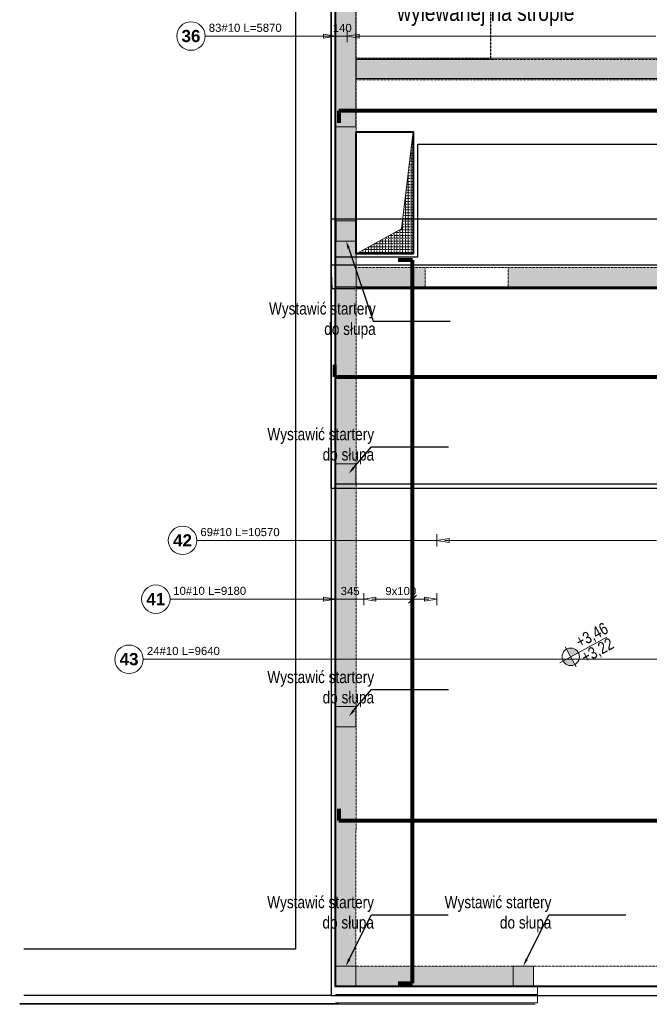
# Model space of a CAD drawing. Extents: x -1474 to 1862805, y -670488 to 75879.
# Tile 6 of 16: x 1799793 to 1807535, y -661192 to -649071. Entities that reach past the tile are written whole.
import ezdxf
from ezdxf import colors
from ezdxf.entities.mleader import LeaderData, LeaderLine
from ezdxf.math import Vec2, Vec3

# ---------------------------------------------------------------- set-up
doc = ezdxf.new("R2010")
doc.units = 0
doc.header["$LTSCALE"] = 10
doc.header["$MEASUREMENT"] = 0
doc.linetypes.add('HIDDEN', pattern=[0.375, 0.25, -0.125])
for name, color, linetype, lineweight in [('!! 0_ Istn-sciany', 7, 'Continuous', 30), ('!! 1_ tynk zewn  - nowy', 21, 'Continuous', 20), ('!! 2_ remont Ocieplenie', 4, 'ZIGZAG', 5), ('P-Linia1', 3, 'Continuous', 40), ('P-Linia2', 2, 'Continuous', 25), ('P-Linia5', 4, 'Continuous', 60), ('P-Opis', 1, 'Continuous', 18), ('P-Otwory strop', 4, 'Continuous', 5), ('P-Przerywana', 13, 'HIDDEN', 9), ('P-Przerywana nadproża', 150, 'HIDDEN', 18), ('P-Szraf - Ściana żelbetowa', 54, 'Continuous', 0), ('P-Ściana żelbetowa', 50, 'Continuous', 30)]:
    doc.layers.add(name, color=color, linetype=linetype, lineweight=lineweight)
doc.layers.add('AutoCAD_Structural_Detailing_rozkład powierzchniowy - pręty - dół', color=7, linetype='Continuous')
doc.layers.add('RCAD_opis rozkładu', color=7, linetype='Continuous')
doc.layers.add('P-Opis startery', color=7, linetype='Continuous', lineweight=9, true_color=0xd1009d)
doc.layers.add('RCAD_kontur płyty', color=163, linetype='Continuous', plot=False)
doc.styles.add('_Fd Opis', font='arial.ttf', dxfattribs={"width": 0.9})
doc.styles.add('style1', font='arial.ttf')
doc.styles.add('style3', font='arialbd.ttf')
doc.linetypes.add('ZIGZAG', pattern='A,0.00254,-5.08,[131,ltypeshp.shx,S=5.08,R=0,X=-5.08,Y=0],-10.16,[131,ltypeshp.shx,S=5.08,R=180,X=5.08,Y=0],-5.08', length=20.32254)

# ---------------------------------------------------------------- blocks, each defined once
blk = doc.blocks.new('A$C01A67067')
at = {"layer": 'P-Linia5', "color": 222, "lineweight": 20, "true_color": 0xd1009d}
for points in [[(-14445, -1620), (-14195, -1620), (-14195, -1870), (-14445, -1870)], [(-14450, -4610), (-14200, -4610), (-14200, -4860), (-14450, -4860)], [(-14450, -7600), (-14200, -7600), (-14200, -7850), (-14450, -7850)], [(-14450, -10795), (-14200, -10795), (-14200, -11045), (-14450, -11045)], [(-12268, -10795), (-12018, -10795), (-12018, -11045), (-12268, -11045)]]:
    blk.add_lwpolyline(points, close=True, dxfattribs=at)
at = {"layer": 'P-Ściana żelbetowa', "color": 222, "lineweight": 20, "true_color": 0xd1009d}
blk.add_lwpolyline([(-14200, -463), (-14450, -463), (-14450, 1537), (-14200, 1537)], close=True, dxfattribs=at)
blk.add_lwpolyline([(-14200, 130), (-8755, 130), (-8755, -790), (-8505, -790), (-8505, 380), (-14200, 380), (-14200, 130)], dxfattribs=at)
blk = doc.blocks.new('A$C798F0764')
at = {"layer": 'P-Opis'}
h = blk.add_hatch(color=1, dxfattribs=at)
h.dxf.hatch_style = 1
h.paths.add_polyline_path([(87, -43), (-30, -160, 0.414214), (204, -160)])
h.paths.add_polyline_path([(-30, 74), (87, -43), (204, 74, 0.414214)])
at = {"layer": 'P-Opis', "color": 1}
for p, q in [((-80, -210), (636, 506)), ((-68, 111), (241, -198))]:
    blk.add_line(p, q, dxfattribs=at)
blk.add_circle((87, -43), 165, dxfattribs=at)

msp = doc.modelspace()

# ---------------------------------------------------------------- hatches: boundary and pattern name
at = {"layer": 'P-Otwory strop', "lineweight": 0}
h = msp.add_hatch(dxfattribs=at)
h.set_pattern_fill('ANGLE', color=256, scale=5)
h.set_pattern_definition([(0, (1443620.585, -405959.168), (0, 34.925), [25.4, -9.525]), (90, (1443620.585, -405959.168), (-34.925, 2e-15), [25.4, -9.525])])
h.paths.add_polyline_path([(1803931.33715, -651951.91879), (1804631.33715, -651951.91879), (1804631.33715, -650451.91879), (1804488.04635, -651644.86707)])
at = {"layer": 'P-Szraf - Ściana żelbetowa'}
h = msp.add_hatch(dxfattribs=at)
h.set_pattern_fill('ANSI33', color=256, scale=20)
h.set_pattern_definition([(45, (1632465.82, -405533.8), (-89.80256, 89.80256), []), (45, (1632555.62, -405533.8), (-89.80256, 89.80256), [63.5, -31.75])])
h.paths.add_polyline_path([(1819336.33143, -660971.89345), (1816971.3684, -660971.89345), (1816971.3684, -660721.89345), (1819336.33143, -660721.89345)])
h.paths.add_polyline_path([(1824106.40459, -660971.89345), (1824106.40459, -660721.89345), (1820536.33143, -660721.89345), (1820536.33143, -660971.89345)])
h.paths.add_polyline_path([(1803931.81769, -648351.99657), (1803927.74597, -660721.89345), (1803677.746, -660721.81116), (1803681.81771, -648351.91428)])
h.paths.add_polyline_path([(1806110.10936, -660721.89345), (1803677.66368, -660721.89345), (1803677.66368, -660971.89345), (1806110.10936, -660971.89345)])
h.paths.add_polyline_path([(1811877.64923, -660721.89345), (1814771.3684, -660721.89345), (1814771.3684, -660971.89345), (1811877.64923, -660971.89345)])
h.paths.add_polyline_path([(1808310.10936, -660721.89345), (1808310.10936, -660971.89345), (1809677.64923, -660971.89345), (1809677.64923, -660721.89345)])
h.paths.add_polyline_path([(1812127.62745, -660721.89345), (1812127.6505, -659643.38436), (1811877.64923, -659643.38435), (1811877.64923, -660721.89345)])
h.paths.add_polyline_path([(1809922.62745, -646626.89479), (1803677.66384, -646626.89479), (1803677.66384, -646876.89901), (1809922.62745, -646876.89901)])
h.paths.add_polyline_path([(1804780.57719, -652121.91912), (1804780.57719, -652372.00205), (1803930.49448, -652371.91879), (1803930.57677, -652121.91879), (1804680.4953, -652122.00172)])
h.paths.add_polyline_path([(1809622.62745, -649561.89479), (1809622.62745, -650894.37002), (1809372.62745, -650894.37002), (1809372.62745, -649811.89479), (1803931.33715, -649811.89479), (1803931.41944, -649561.89479)])
h.paths.add_polyline_path([(1809372.61275, -654271.91685), (1809372.62745, -654521.91879), (1811877.6505, -654521.93624), (1811877.65059, -654843.38435), (1812127.6505, -654843.38436), (1812127.6505, -653762.6908), (1811877.6505, -653762.6908), (1811877.64606, -654271.93624)])
h.paths.add_polyline_path([(1818127.67313, -646626.89479), (1818476.41676, -646626.89482), (1818476.41676, -646876.89479), (1818127.6505, -646876.89479)])
edge = h.paths.add_edge_path()
edge.add_line((1805700.4953, -652122.00172), (1809372.62745, -652121.91879))
edge.add_line((1809372.62745, -652121.91879), (1809372.62745, -652371.92407))
edge.add_line((1809372.62745, -652371.92407), (1805800.5768, -652372.00172))
edge.add_line((1805800.5768, -652372.00172), (1805800.5768, -652121.91879))

# ---------------------------------------------------------------- linework, layer by layer
at = {"layer": '!! 0_ Istn-sciany'}
for points in [[(1803182.62745, -648351.89479), (1803182.62745, -660511.89479), (1799842.62745, -660511.89479)], [(1803622.62745, -648351.89479), (1803622.62745, -661081.89479), (1799842.62745, -661081.89479)]]:
    msp.add_lwpolyline(points, dxfattribs=at)
at = {"layer": '!! 1_ tynk zewn  - nowy'}
for p, q in [((1806131.68602, -661191.86114), (1803677.66209, -661191.85302)), ((1806160.10897, -661171.86114), (1803677.66216, -661171.85302))]:
    msp.add_line(p, q, dxfattribs=at)
for points in [[(1806110.10936, -660971.89345), (1806160.10975, -660971.89345), (1806160.10897, -661171.86114)], [(1803717.59454, -661181.89479), (1799792.62745, -661181.89479)], [(1803727.59125, -661191.89479), (1799792.62745, -661191.89479)]]:
    msp.add_lwpolyline(points, dxfattribs=at)
at = {"layer": '!! 2_ remont Ocieplenie', "linetype": 'Continuous', "ltscale": 0.75}
msp.add_line((1806160.10936, -661071.86114), (1803677.66256, -661071.85302), dxfattribs=at)
at = {"layer": 'AutoCAD_Structural_Detailing_rozkład powierzchniowy - pręty - dół', "color": 0, "lineweight": 80}
for p, q in [((1812086.6505, -650193.77869), (1803718.66384, -650193.77869)), ((1803718.66384, -650193.77869), (1803718.66384, -650338.77869)), ((1804622.65716, -652030.70257), (1804447.65716, -652030.70257)), ((1804622.65716, -660930.89345), (1804622.65716, -652030.70257)), ((1803663.62745, -653321.15037), (1803663.62745, -653466.15037)), ((1803663.62745, -653466.15037), (1812086.6505, -653466.15037)), ((1803718.6505, -658784.19498), (1803718.6505, -658929.19498)), ((1803718.6505, -658929.19498), (1811786.99827, -658929.19498)), ((1804447.65716, -660930.89345), (1804622.65716, -660930.89345))]:
    msp.add_line(p, q, dxfattribs=at)
at = {"layer": 'P-Linia1'}
for points in [[(1803677.66384, -646626.89479), (1829427.59125, -646626.89479), (1829427.59125, -660971.89345), (1803677.66384, -660971.89345)], [(1803931.33715, -650451.91879), (1804631.33715, -650451.91879), (1804631.33715, -651951.91879), (1803931.33715, -651951.91879)]]:
    msp.add_lwpolyline(points, close=True, dxfattribs=at)
at = {"layer": 'P-Linia2', "linetype": 'HIDDEN'}
msp.add_lwpolyline([(1809922.62745, -646876.89479), (1809922.62745, -648276.89479), (1805582.62745, -648276.89479), (1805582.62745, -649561.89479), (1803931.41944, -649561.89479), (1803931.81769, -646876.89901), (1809922.62745, -646876.89479)], dxfattribs=at)
at = {"layer": 'P-Otwory strop'}
msp.add_lwpolyline([(1803931.33715, -651951.91879), (1804631.33715, -651951.91879), (1804631.33715, -650451.91879), (1804488.04635, -651644.86707), (1803931.33715, -651951.91879)], dxfattribs=at)
at = {"layer": 'P-Przerywana'}
for points in [[(1803931.81769, -648351.99657), (1803927.74597, -660721.89345), (1803677.746, -660721.81116), (1803681.81771, -648351.91428), (1803931.81769, -648351.99657)], [(1809372.62745, -649811.89479), (1809372.62745, -650894.37002), (1809622.62745, -650894.37002), (1809622.62745, -649561.89479), (1803931.41944, -649561.89479), (1803931.33715, -649811.89479), (1809372.62745, -649811.89479)], [(1804780.5776, -652122.00172), (1804780.57677, -652372.00172), (1803930.49448, -652371.91879), (1803930.57677, -652121.91879), (1804780.5776, -652122.00172)], [(1806110.10936, -660721.89345), (1803677.66368, -660721.89345), (1803677.66368, -660971.89345), (1806110.10936, -660971.89345)]]:
    msp.add_lwpolyline(points, close=True, dxfattribs=at)
msp.add_lwpolyline([(1805800.5776, -652122.00172), (1809372.62745, -652121.91879), (1809372.62745, -652371.92407), (1805800.5768, -652372.00172), (1805800.5768, -652121.91879)], dxfattribs=at)
at = {"layer": 'P-Przerywana nadproża'}
for points in [[(1804780.57677, -652372.00172), (1805800.5776, -652372.00172), (1805800.5776, -652122.00172), (1804780.57677, -652122.00172)], [(1806110.10936, -660721.89345), (1808310.10936, -660721.89345), (1808310.10936, -660971.89345), (1806110.10936, -660971.89345)]]:
    msp.add_lwpolyline(points, close=True, dxfattribs=at)
at = {"layer": 'RCAD_kontur płyty', "color": 0}
for p, q in [((1803622.62745, -652088.91637), (1803622.62745, -646611.41528)), ((1803677.66384, -646626.89479), (1803677.66384, -652360.66258)), ((1804688.07218, -651989.70257), (1804688.07218, -650601.34929)), ((1804688.07218, -650601.34929), (1812127.6505, -650601.34929)), ((1814567.65049, -651526.95018), (1803622.62745, -651526.95018)), ((1803622.62745, -651526.95018), (1803622.62745, -661081.89479)), ((1803677.66384, -660971.89345), (1803677.66384, -651989.70257)), ((1803677.66384, -651989.70257), (1804688.07218, -651989.70257)), ((1803622.62745, -654843.38436), (1803622.62745, -652088.91637)), ((1803622.62745, -652088.91637), (1812127.6505, -652088.91637)), ((1803637.09862, -652382.94636), (1803622.62745, -652088.91637)), ((1812136.49656, -652382.94636), (1803637.09862, -652382.94636)), ((1803677.66384, -652360.66258), (1812127.6505, -652360.66258)), ((1812127.6505, -654843.38436), (1803622.62745, -654843.38436)), ((1803677.6505, -660971.89345), (1803677.6505, -654786.49651)), ((1803677.6505, -654786.49651), (1811827.99827, -654786.49651)), ((1811827.99827, -660971.89345), (1803677.6505, -660971.89345)), ((1814567.65049, -660971.89345), (1803677.66384, -660971.89345)), ((1803622.62745, -661081.89479), (1814567.65049, -661081.89479))]:
    msp.add_line(p, q, dxfattribs=at)
at = {"layer": 'RCAD_opis rozkładu', "color": 8, "lineweight": 0}
for p, q in [((1803677.66384, -649197.77956), (1803677.66384, -649347.77956)), ((1803817.64915, -649347.77956), (1803817.64915, -649197.77956)), ((1802073.54891, -649272.77956), (1803677.66384, -649272.77956)), ((1803377.66384, -649272.77956), (1803527.66384, -649272.77956)), ((1803527.66384, -649247.77956), (1803677.66384, -649272.77956)), ((1803527.66384, -649247.77956), (1803527.66384, -649297.77956)), ((1803677.66384, -649272.77956), (1803527.66384, -649297.77956)), ((1803817.64915, -649272.77956), (1803677.66384, -649272.77956)), ((1803817.64915, -649272.77956), (1803967.64915, -649247.77956)), ((1803967.64915, -649297.77956), (1803817.64915, -649272.77956)), ((1804017.64915, -649272.77956), (1803917.64915, -649272.77956)), ((1803917.64915, -649272.77956), (1803967.64915, -649272.77956)), ((1803967.64915, -649297.77956), (1803967.64915, -649247.77956)), ((1804117.64915, -649272.77956), (1804017.64915, -649272.77956)), ((1804217.64915, -649272.77956), (1804117.64915, -649272.77956)), ((1804317.64915, -649272.77956), (1804217.64915, -649272.77956)), ((1804417.64915, -649272.77956), (1804317.64915, -649272.77956)), ((1804517.64915, -649272.77956), (1804417.64915, -649272.77956)), ((1804617.64915, -649272.77956), (1804517.64915, -649272.77956)), ((1804717.64915, -649272.77956), (1804617.64915, -649272.77956)), ((1804817.64915, -649272.77956), (1804717.64915, -649272.77956)), ((1804917.64915, -649272.77956), (1804817.64915, -649272.77956)), ((1805017.64915, -649272.77956), (1804917.64915, -649272.77956)), ((1805117.64915, -649272.77956), (1805017.64915, -649272.77956)), ((1805217.64915, -649272.77956), (1805117.64915, -649272.77956)), ((1805317.64915, -649272.77956), (1805217.64915, -649272.77956)), ((1805417.64915, -649272.77956), (1805317.64915, -649272.77956)), ((1805517.64915, -649272.77956), (1805417.64915, -649272.77956)), ((1805617.64915, -649272.77956), (1805517.64915, -649272.77956)), ((1805717.64915, -649272.77956), (1805617.64915, -649272.77956)), ((1805817.64915, -649272.77956), (1805717.64915, -649272.77956)), ((1805917.64915, -649272.77956), (1805817.64915, -649272.77956)), ((1806017.64915, -649272.77956), (1805917.64915, -649272.77956)), ((1806117.64915, -649272.77956), (1806017.64915, -649272.77956)), ((1806217.64915, -649272.77956), (1806117.64915, -649272.77956)), ((1806317.64915, -649272.77956), (1806217.64915, -649272.77956)), ((1806417.64915, -649272.77956), (1806317.64915, -649272.77956)), ((1806517.64915, -649272.77956), (1806417.64915, -649272.77956)), ((1806617.64915, -649272.77956), (1806517.64915, -649272.77956)), ((1806717.64915, -649272.77956), (1806617.64915, -649272.77956)), ((1806817.64915, -649272.77956), (1806717.64915, -649272.77956)), ((1806917.64915, -649272.77956), (1806817.64915, -649272.77956)), ((1807017.64915, -649272.77956), (1806917.64915, -649272.77956)), ((1807117.64915, -649272.77956), (1807017.64915, -649272.77956)), ((1807217.64915, -649272.77956), (1807117.64915, -649272.77956)), ((1807317.64915, -649272.77956), (1807217.64915, -649272.77956)), ((1807417.64915, -649272.77956), (1807317.64915, -649272.77956)), ((1807517.64915, -649272.77956), (1807417.64915, -649272.77956)), ((1807617.64915, -649272.77956), (1807517.64915, -649272.77956)), ((1801970.29377, -655480.90424), (1804922.65716, -655480.90424)), ((1804922.65716, -655405.90424), (1804922.65716, -655555.90424)), ((1804922.65716, -655480.90424), (1805072.65716, -655455.90424)), ((1805072.65716, -655505.90424), (1804922.65716, -655480.90424)), ((1805122.65716, -655480.90424), (1805022.65716, -655480.90424)), ((1805022.65716, -655480.90424), (1805072.65716, -655480.90424)), ((1805072.65716, -655505.90424), (1805072.65716, -655455.90424)), ((1805222.65716, -655480.90424), (1805122.65716, -655480.90424)), ((1805322.65716, -655480.90424), (1805222.65716, -655480.90424)), ((1805422.65716, -655480.90424), (1805322.65716, -655480.90424)), ((1805522.65716, -655480.90424), (1805422.65716, -655480.90424)), ((1805622.65716, -655480.90424), (1805522.65716, -655480.90424)), ((1805722.65716, -655480.90424), (1805622.65716, -655480.90424)), ((1805822.65716, -655480.90424), (1805722.65716, -655480.90424)), ((1805922.65716, -655480.90424), (1805822.65716, -655480.90424)), ((1806022.65716, -655480.90424), (1805922.65716, -655480.90424)), ((1806122.65716, -655480.90424), (1806022.65716, -655480.90424)), ((1806222.65716, -655480.90424), (1806122.65716, -655480.90424)), ((1806322.65716, -655480.90424), (1806222.65716, -655480.90424)), ((1806422.65716, -655480.90424), (1806322.65716, -655480.90424)), ((1806522.65716, -655480.90424), (1806422.65716, -655480.90424)), ((1806622.65716, -655480.90424), (1806522.65716, -655480.90424)), ((1806722.65716, -655480.90424), (1806622.65716, -655480.90424)), ((1806822.65716, -655480.90424), (1806722.65716, -655480.90424)), ((1806922.65716, -655480.90424), (1806822.65716, -655480.90424)), ((1807022.65716, -655480.90424), (1806922.65716, -655480.90424)), ((1807122.65716, -655480.90424), (1807022.65716, -655480.90424)), ((1807222.65716, -655480.90424), (1807122.65716, -655480.90424)), ((1807322.65716, -655480.90424), (1807222.65716, -655480.90424)), ((1807422.65716, -655480.90424), (1807322.65716, -655480.90424)), ((1807522.65716, -655480.90424), (1807422.65716, -655480.90424)), ((1807622.65716, -655480.90424), (1807522.65716, -655480.90424)), ((1801641.26418, -656204.27567), (1803677.66384, -656204.27567)), ((1803377.66384, -656204.27567), (1803527.66384, -656204.27567)), ((1803527.66384, -656179.27567), (1803677.66384, -656204.27567)), ((1803527.66384, -656179.27567), (1803527.66384, -656229.27567)), ((1803677.66384, -656204.27567), (1803527.66384, -656229.27567)), ((1803677.66384, -656129.27567), (1803677.66384, -656279.27567)), ((1804022.65716, -656204.27567), (1803677.66384, -656204.27567)), ((1804022.65716, -656279.27567), (1804022.65716, -656129.27567)), ((1804022.65716, -656204.27567), (1804172.65716, -656179.27567)), ((1804172.65716, -656229.27567), (1804022.65716, -656204.27567)), ((1804222.65716, -656204.27567), (1804122.65716, -656204.27567)), ((1804122.65716, -656204.27567), (1804172.65716, -656204.27567)), ((1804172.65716, -656229.27567), (1804172.65716, -656179.27567)), ((1804322.65716, -656204.27567), (1804222.65716, -656204.27567)), ((1804422.65716, -656204.27567), (1804322.65716, -656204.27567)), ((1804472.65716, -656204.27567), (1804422.65716, -656204.27567)), ((1804472.65716, -656204.27567), (1804522.65716, -656204.27567)), ((1804522.65716, -656204.27567), (1804622.65716, -656204.27567)), ((1804572.65716, -656254.27567), (1804672.65716, -656154.27567)), ((1804622.65716, -656254.27567), (1804622.65716, -656154.27567)), ((1804622.65716, -656204.27567), (1804722.65716, -656204.27567)), ((1804722.65716, -656204.27567), (1804822.65716, -656204.27567)), ((1804772.65716, -656179.27567), (1804922.65716, -656204.27567)), ((1804772.65716, -656179.27567), (1804772.65716, -656229.27567)), ((1804922.65716, -656204.27567), (1804772.65716, -656229.27567)), ((1804822.65716, -656204.27567), (1804772.65716, -656204.27567)), ((1804922.65716, -656279.27567), (1804922.65716, -656129.27567)), ((1801312.30398, -656944.08824), (1811822.65716, -656944.08824))]:
    msp.add_line(p, q, dxfattribs=at)
for centre in [(1801898.54891, -649272.77956), (1801795.29377, -655480.90424), (1801466.26418, -656204.27567), (1801137.30398, -656944.08824)]:
    msp.add_circle(centre, 175, dxfattribs=at)

# ---------------------------------------------------------------- block references
at = {"layer": 'P-Linia5'}
msp.add_blockref('A$C01A67067', (1818127.67354, -649926.49651), dxfattribs=at)
at = {"layer": 'P-Opis', "color": 1, "xscale": 0.65, "yscale": 0.65, "zscale": 0.65, "rotation": 343.5684437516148}
msp.add_blockref('A$C798F0764', (1806522.62161, -656871.20468), dxfattribs=at)

# ---------------------------------------------------------------- texts
at = {"layer": 'P-Opis', "color": 3, "insert": (1806613.9999, -648837.74583), "char_height": 210, "attachment_point": 6, "rotation": 0.000001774, "style": '_Fd Opis'}
msp.add_mtext('{\\W0.8;\\C256;Obrys płyty pochylni (gr. 150mm) \\Pwylewanej na stropie}', dxfattribs=at)
at = {"layer": 'P-Opis', "color": 1, "char_height": 146.25, "attachment_point": 4, "rotation": 28.568443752, "style": '_Fd Opis'}
for s, insert in [('{\\W0.8;+3,46}', (1806653.17675, -656756.32842)), ('{\\W0.8;+3,22}', (1806721.40522, -656944.81991))]:
    msp.add_mtext(s, dxfattribs=dict(at, insert=insert))
at = {"layer": 'P-Opis startery', "color": 3, "char_height": 150, "attachment_point": 6, "rotation": 0.000001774, "style": '_Fd Opis'}
for insert in [(1804171.17209, -652773.94962), (1804151.2581, -654320.37491), (1804151.2581, -657310.37491), (1804149.22211, -660081.89271), (1806331.68098, -660081.89408)]:
    msp.add_mtext('{\\W0.8;\\C256;Wystawić startery \\Pdo słupa}', dxfattribs=dict(at, insert=insert))
at = {"layer": 'RCAD_opis rozkładu', "color": 1, "insert": (1801898.54891, -649272.77956), "char_height": 150, "attachment_point": 5, "rotation": 359.999999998, "style": 'style3'}
msp.add_mtext('36', dxfattribs=at)
at = {"layer": 'RCAD_opis rozkładu', "color": 2, "char_height": 100, "rotation": 359.999999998, "style": 'style1'}
for s, insert, attachment_point in [('83#10 L=5870', (1802566.0455, -649171.04014), 5), ('140', (1803642.06304, -649223.83686), 7)]:
    msp.add_mtext(s, dxfattribs=dict(at, insert=insert, attachment_point=attachment_point))
at = {"layer": 'RCAD_opis rozkładu', "color": 2, "char_height": 100, "style": 'style1'}
for s, insert, attachment_point in [('69#10 L=10570', (1802501.8422, -655379.19892), 5), ('10#10 L=9180', (1802128.98587, -656102.57035), 5), ('345', (1803739.34877, -656155.36708), 7), ('9x100', (1804288.58486, -656155.33297), 7), ('24#10 L=9640', (1801805.58502, -656842.38292), 5)]:
    msp.add_mtext(s, dxfattribs=dict(at, insert=insert, attachment_point=attachment_point))
at = {"layer": 'RCAD_opis rozkładu', "color": 1, "char_height": 150, "attachment_point": 5, "style": 'style3'}
for s, insert in [('42', (1801795.29377, -655480.90424)), ('41', (1801466.26418, -656204.27567)), ('43', (1801137.30398, -656944.08824))]:
    msp.add_mtext(s, dxfattribs=dict(at, insert=insert))

# ---------------------------------------------------------------- leaders
at = {"layer": 'P-Opis startery', "lineweight": 9}
ml = msp.add_multileader_mtext('Standard', dxfattribs=at)
ml.set_content('         ', color=256)
ml.set_leader_properties()
ml.build(insert=Vec2(0, 0))
ml.multileader.update_dxf_attribs({"arrow_head_size": 96})
ctx = ml.context
ctx.base_point, ctx.char_height, ctx.arrow_head_size, ctx.landing_gap_size, ctx.plane_origin = Vec3(1805084.84336, -652781.07361), 3.2, 96, 1.6, Vec3(1805000.28302, -654518.28068)
notes = []
notes.append((ctx, [(1, (1, 1, 0), (1804140.08054, -652781.07361), (1, 0), 944.76281, [(0, [(1803807.6505, -651796.49651)], 0, [])])]))
ctx.mtext.insert, ctx.mtext.rotation, ctx.mtext.flow_direction = Vec3(1805086.44336, -652779.47361), 6.2831853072, 5
ml = msp.add_multileader_mtext('Standard', dxfattribs=at)
ml.set_content('         ', color=256)
ml.set_leader_properties()
ml.build(insert=Vec2(0, 0))
ml.multileader.update_dxf_attribs({"arrow_head_size": 96})
ctx = ml.context
ctx.base_point, ctx.char_height, ctx.arrow_head_size, ctx.landing_gap_size, ctx.plane_origin = Vec3(1805064.92937, -654327.4989), 3.2, 96, 1.6, Vec3(1804980.36903, -656064.70598)
notes.append((ctx, [(1, (1, 1, 0), (1804120.16655, -654327.4989), (1, 0), 944.76281, [(0, [(1803837.01966, -654660.13908)], 0, [])])]))
ctx.mtext.insert, ctx.mtext.rotation, ctx.mtext.flow_direction = Vec3(1805066.52937, -654325.8989), 6.2831853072, 5
ml = msp.add_multileader_mtext('Standard', dxfattribs=at)
ml.set_content('         ', color=256)
ml.set_leader_properties()
ml.build(insert=Vec2(0, 0))
ml.multileader.update_dxf_attribs({"arrow_head_size": 96})
ctx = ml.context
ctx.base_point, ctx.char_height, ctx.arrow_head_size, ctx.landing_gap_size, ctx.plane_origin = Vec3(1805064.92937, -657317.4989), 3.2, 96, 1.6, Vec3(1804980.36903, -659054.70598)
notes.append((ctx, [(1, (1, 1, 0), (1804120.16655, -657317.4989), (1, 0), 944.76281, [(0, [(1803837.01966, -657650.13908)], 0, [])])]))
ctx.mtext.insert, ctx.mtext.rotation, ctx.mtext.flow_direction = Vec3(1805066.52937, -657315.8989), 6.2831853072, 5
ml = msp.add_multileader_mtext('Standard', dxfattribs=at)
ml.set_content('         ', color=256)
ml.set_leader_properties()
ml.build(insert=Vec2(0, 0))
ml.multileader.update_dxf_attribs({"arrow_head_size": 96})
ctx = ml.context
ctx.base_point, ctx.char_height, ctx.arrow_head_size, ctx.landing_gap_size, ctx.plane_origin = Vec3(1805062.89338, -660089.0167), 3.2, 96, 1.6, Vec3(1804978.33304, -661826.22377)
notes.append((ctx, [(1, (1, 1, 0), (1804118.13056, -660089.0167), (1, 0), 944.76281, [(0, [(1803802.62745, -660721.85227)], 0, [])])]))
ctx.mtext.insert, ctx.mtext.rotation, ctx.mtext.flow_direction = Vec3(1805064.49338, -660087.4167), 6.2831853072, 5
ml = msp.add_multileader_mtext('Standard', dxfattribs=at)
ml.set_content('         ', color=256)
ml.set_leader_properties()
ml.build(insert=Vec2(0, 0))
ml.multileader.update_dxf_attribs({"arrow_head_size": 96})
ctx = ml.context
ctx.base_point, ctx.char_height, ctx.arrow_head_size, ctx.landing_gap_size, ctx.plane_origin = Vec3(1807245.35224, -660089.01807), 3.2, 96, 1.6, Vec3(1807160.79191, -661826.22515)
notes.append((ctx, [(1, (1, 1, 0), (1806300.58943, -660089.01807), (1, 0), 944.76281, [(0, [(1805985.08632, -660721.85364)], 0, [])])]))
ctx.mtext.insert, ctx.mtext.rotation, ctx.mtext.flow_direction = Vec3(1807246.95224, -660087.41807), 6.2831853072, 5
for ctx, leaders in notes:
    for number, flags, end, landing, length, lines in leaders:
        leader = LeaderData()
        leader.index, (leader.has_last_leader_line, leader.has_dogleg_vector, leader.attachment_direction) = number, flags
        leader.last_leader_point, leader.dogleg_vector, leader.dogleg_length = Vec3(end), Vec3(landing), length
        for number, points, colour, breaks in lines:
            line = LeaderLine()
            line.index, line.vertices, line.color, line.breaks = number, Vec3.list(points), colors.encode_raw_color(colour), breaks
            leader.lines.append(line)
        ctx.leaders.append(leader)

doc.saveas('drawing.dxf')
